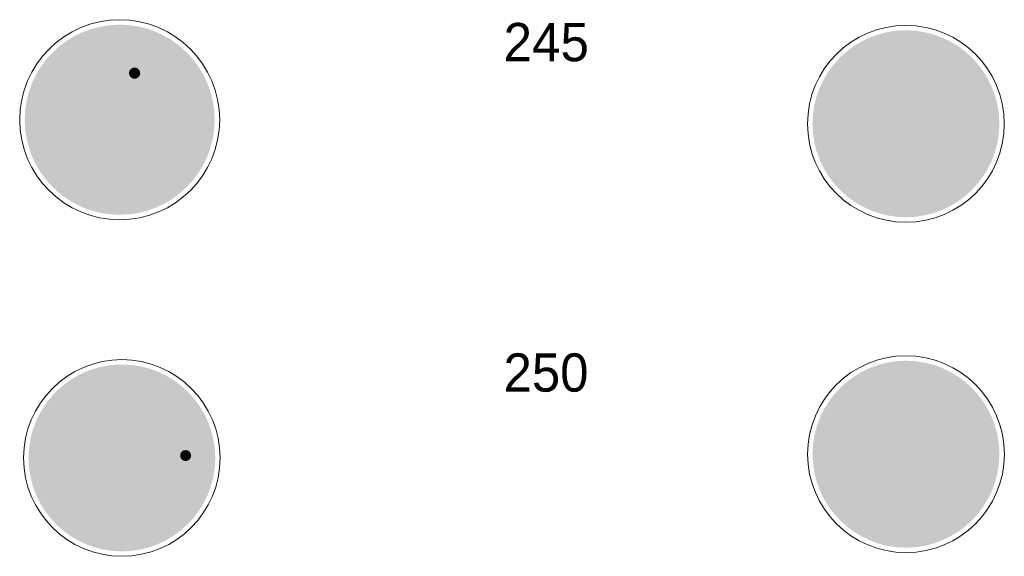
# Model space of a CAD drawing. Header units: millimetres. Extents: x 27 to 616, y -913 to 238.
# Tile 32 of 38: x 310 to 421, y -115 to -54. Entities that reach past the tile are written whole.
import ezdxf
from ezdxf.enums import TextEntityAlignment as Align

# ---------------------------------------------------------------- set-up
doc = ezdxf.new("R2010")
doc.units = ezdxf.units.MM
doc.header["$LTSCALE"] = 5
doc.linetypes.add('AUSGEZOGEN', pattern=[0])
doc.layers.add('Ebene_1', color=7, linetype='Continuous', true_color=0x000000)
doc.layers.add('Layer13', color=5, linetype='Continuous', true_color=0x0000ff)
doc.styles.add('Arial', font='arial.ttf')

msp = doc.modelspace()

# ---------------------------------------------------------------- hatches: boundary and pattern name
at = {"layer": 'Ebene_1', "linetype": 'AUSGEZOGEN', "lineweight": 18, "true_color": 0xfffffe}
for points in [[(320.69, -56.78), (320.63, -57.06), (320.48, -57.29), (320.25, -57.44), (319.97, -57.5), (319.69, -57.44), (319.46, -57.29), (319.3, -57.06), (319.25, -56.78), (319.3, -56.5), (319.46, -56.27), (319.69, -56.11), (319.97, -56.06), (320.25, -56.11), (320.48, -56.27), (320.63, -56.5)], [(323.76, -60.47), (323.71, -60.72), (323.57, -60.92), (323.37, -61.06), (323.13, -61.11), (322.88, -61.06), (322.68, -60.92), (322.54, -60.72), (322.49, -60.47), (322.54, -60.23), (322.68, -60.03), (322.88, -59.89), (323.13, -59.84), (323.37, -59.89), (323.57, -60.03), (323.71, -60.23)], [(319.34, -62.73), (319.88, -62.73), (319.88, -64.62), (319.8, -64.81), (319.61, -64.89), (319.42, -64.81), (319.34, -64.62)], [(320.06, -62.73), (320.6, -62.73), (320.6, -65.16), (320.52, -65.36), (320.33, -65.43), (320.14, -65.36), (320.06, -65.16)], [(404.05, -68.51), (402.13, -68.51), (402.01, -68.48), (401.91, -68.41), (401.84, -68.31), (401.82, -68.19), (401.82, -66.57), (401.87, -66.24), (402.7, -63.93), (402.69, -63.8), (402.6, -63.72), (402.58, -63.72), (402.49, -63.66), (402.45, -63.56), (402.45, -63.24), (402.5, -63.13), (402.61, -63.08), (417.11, -63.08), (417.32, -63.11), (417.5, -63.21), (417.64, -63.36), (417.73, -63.54), (418.38, -65.82), (418.42, -66.09), (418.42, -67.87), (418.37, -68.12), (418.23, -68.32), (418.03, -68.46), (417.78, -68.51), (415.7, -68.51), (415.67, -68.22), (415.59, -67.95), (415.46, -67.7), (415.28, -67.49), (415.07, -67.32), (414.83, -67.18), (414.56, -67.1), (414.27, -67.07), (413.98, -67.1), (413.71, -67.18), (413.46, -67.32), (413.25, -67.49), (413.07, -67.7), (412.94, -67.95), (412.86, -68.22), (412.83, -68.51), (406.92, -68.51), (406.89, -68.22), (406.81, -67.95), (406.68, -67.7), (406.5, -67.49), (406.29, -67.32), (406.05, -67.18), (405.78, -67.1), (405.49, -67.07), (405.2, -67.1), (404.93, -67.18), (404.68, -67.32), (404.47, -67.49), (404.3, -67.7), (404.16, -67.95), (404.08, -68.22)], [(330.83, -66.47), (312.07, -66.47), (312.07, -66.09), (330.83, -66.09)], [(406.6, -68.51), (406.58, -68.73), (406.52, -68.94), (406.41, -69.13), (406.28, -69.3), (406.11, -69.43), (405.92, -69.54), (405.71, -69.6), (405.49, -69.63), (405.26, -69.6), (405.05, -69.54), (404.86, -69.43), (404.7, -69.3), (404.56, -69.13), (404.46, -68.94), (404.39, -68.73), (404.37, -68.51), (404.39, -68.28), (404.46, -68.07), (404.56, -67.88), (404.7, -67.72), (404.86, -67.58), (405.05, -67.48), (405.26, -67.41), (405.49, -67.39), (405.71, -67.41), (405.92, -67.48), (406.11, -67.58), (406.28, -67.72), (406.41, -67.88), (406.52, -68.07), (406.58, -68.28)], [(415.38, -68.51), (415.36, -68.73), (415.3, -68.94), (415.19, -69.13), (415.06, -69.3), (414.89, -69.43), (414.7, -69.54), (414.49, -69.6), (414.27, -69.63), (414.04, -69.6), (413.83, -69.54), (413.64, -69.43), (413.48, -69.3), (413.34, -69.13), (413.24, -68.94), (413.17, -68.73), (413.15, -68.51), (413.17, -68.28), (413.24, -68.07), (413.34, -67.88), (413.48, -67.72), (413.64, -67.58), (413.83, -67.48), (414.04, -67.41), (414.27, -67.39), (414.49, -67.41), (414.7, -67.48), (414.89, -67.58), (415.06, -67.72), (415.19, -67.88), (415.3, -68.07), (415.36, -68.28)], [(322.06, -94.54), (322.43, -94.54), (322.43, -112.98), (322.06, -112.98)], [(417.68, -103.34), (417.64, -104.13), (417.53, -104.9), (417.34, -105.64), (417.08, -106.35), (416.75, -107.03), (416.36, -107.67), (415.92, -108.26), (415.42, -108.81), (414.87, -109.31), (414.27, -109.76), (413.63, -110.15), (412.95, -110.47), (412.24, -110.73), (411.5, -110.93), (410.73, -111.04), (409.94, -111.08), (409.15, -111.04), (408.38, -110.93), (407.63, -110.73), (406.92, -110.47), (406.25, -110.15), (405.61, -109.76), (405.01, -109.31), (404.46, -108.81), (403.96, -108.26), (403.51, -107.67), (403.13, -107.03), (402.8, -106.35), (402.54, -105.64), (402.35, -104.9), (402.23, -104.13), (402.19, -103.34), (402.23, -102.54), (402.35, -101.77), (402.54, -101.03), (402.8, -100.32), (403.13, -99.64), (403.51, -99), (403.96, -98.41), (404.46, -97.86), (405.01, -97.36), (405.61, -96.91), (406.25, -96.52), (406.92, -96.2), (407.63, -95.94), (408.38, -95.75), (409.15, -95.63), (409.94, -95.59), (410.73, -95.63), (411.5, -95.75), (412.24, -95.94), (412.95, -96.2), (413.63, -96.52), (414.27, -96.91), (414.87, -97.36), (415.42, -97.86), (415.92, -98.41), (416.36, -99), (416.75, -99.64), (417.08, -100.32), (417.34, -101.03), (417.53, -101.77), (417.64, -102.54)], [(326.48, -99.86), (326.42, -100.13), (326.27, -100.36), (326.04, -100.51), (325.77, -100.57), (325.49, -100.51), (325.27, -100.36), (325.11, -100.13), (325.06, -99.86), (325.11, -99.58), (325.27, -99.36), (325.49, -99.2), (325.77, -99.15), (326.04, -99.2), (326.27, -99.36), (326.42, -99.58)], [(329.49, -103.49), (329.44, -103.25), (329.31, -103.05), (329.11, -102.92), (328.87, -102.87), (328.63, -102.92), (328.43, -103.05), (328.3, -103.25), (328.25, -103.49), (328.3, -103.73), (328.43, -103.93), (328.63, -104.06), (328.87, -104.11), (329.11, -104.06), (329.31, -103.93), (329.44, -103.73)], [(325.15, -105.71), (325.68, -105.71), (325.68, -107.57), (325.66, -107.67), (325.6, -107.76), (325.52, -107.82), (325.41, -107.84), (325.31, -107.82), (325.23, -107.76), (325.17, -107.67), (325.15, -107.57)], [(325.86, -105.71), (326.39, -105.71), (326.39, -108.1), (326.37, -108.21), (326.31, -108.29), (326.23, -108.35), (326.12, -108.37), (326.02, -108.35), (325.93, -108.29), (325.88, -108.21), (325.86, -108.1)]]:
    msp.add_hatch(color=7, dxfattribs=at).paths.add_polyline_path(points, flags=0)
h = msp.add_hatch(color=7, dxfattribs=at)
h.paths.add_polyline_path([(318.17, -62.55), (318.46, -61.56), (319.03, -60.69), (318.79, -60.29), (318.71, -59.84), (318.71, -59.12), (318.81, -58.63), (319.08, -58.23), (319.48, -57.96), (319.97, -57.86), (320.31, -57.91), (320.62, -58.04), (320.89, -58.26), (321.09, -58.54), (321.84, -59.98), (321.9, -60.23), (321.86, -60.43), (321.74, -60.61), (322.49, -61.23), (322.79, -61.41), (323.13, -61.47), (323.4, -61.43), (323.53, -61.39), (323.63, -61.38), (323.91, -61.51), (324.83, -62.62), (324.93, -62.91), (324.89, -63.1), (324.77, -63.25), (323.94, -62.28), (324.21, -63.63), (323.86, -63.68), (324.07, -64.99), (324.07, -65.03), (324.01, -65.19), (323.85, -65.25), (323.7, -65.2), (323.63, -65.07), (323.37, -63.75), (323.08, -63.8), (322.94, -65.23), (322.87, -65.38), (322.72, -65.43), (322.56, -65.37), (322.49, -65.21), (322.49, -65.2), (322.67, -62.1), (321.39, -60.88), (321.31, -60.62), (321.41, -60.33), (320.61, -58.79), (320.56, -58.77), (320.51, -58.82), (320.51, -60.2), (320.56, -60.33), (320.72, -60.49), (321.11, -60.94), (321.42, -61.43), (321.64, -61.98), (321.77, -62.55)], flags=0)
h.paths.add_polyline_path([(319.25, -60.46), (319.37, -60.33), (319.43, -60.2), (319.43, -58.85), (319.34, -58.76), (319.25, -58.85)], flags=0)
h = msp.add_hatch(color=7, dxfattribs=at)
h.paths.add_polyline_path([(320.58, -67.32), (320.58, -67.76), (319.87, -67.76), (319.61, -67.84), (319.46, -68.06), (319.28, -68.62), (323.15, -68.62), (323.31, -68.19), (322.4, -67.97), (322.31, -67.87), (322.42, -67.76), (324.26, -67.76), (324.26, -68.19), (323.77, -68.19), (323.61, -68.62), (324.24, -70.03), (324.91, -69.92), (325.35, -69.97), (325.75, -70.09), (326.12, -70.29), (326.44, -70.56), (326.71, -70.88), (326.91, -71.24), (327.03, -71.65), (327.08, -72.09), (327.03, -72.52), (326.91, -72.93), (326.71, -73.3), (326.44, -73.62), (326.12, -73.88), (325.75, -74.08), (325.35, -74.21), (324.91, -74.25), (324.17, -74.12), (323.54, -73.76), (323.06, -73.21), (322.79, -72.52), (321.88, -72.52), (321.56, -72.38), (319, -69.54), (318.83, -70.09), (319.37, -70.43), (319.79, -70.89), (320.06, -71.46), (320.15, -72.09), (320.11, -72.52), (319.98, -72.93), (319.78, -73.3), (319.52, -73.62), (319.2, -73.88), (318.83, -74.08), (318.42, -74.21), (317.99, -74.25), (317.55, -74.21), (317.14, -74.08), (316.77, -73.88), (316.45, -73.62), (316.19, -73.3), (315.99, -72.93), (315.86, -72.52), (315.82, -72.09), (315.86, -71.65), (315.99, -71.24), (316.19, -70.88), (316.45, -70.56), (316.77, -70.29), (317.14, -70.09), (317.55, -69.97), (317.99, -69.92), (318.41, -69.96), (319.04, -67.93), (319.17, -67.69), (319.36, -67.49), (319.6, -67.37), (319.87, -67.32)], flags=0)
h.paths.add_polyline_path([(323.23, -72.52), (323.47, -73.04), (323.85, -73.46), (324.34, -73.72), (324.91, -73.82), (325.59, -73.68), (326.14, -73.31), (326.51, -72.76), (326.64, -72.09), (326.51, -71.41), (326.14, -70.86), (325.59, -70.49), (324.91, -70.36), (324.42, -70.43), (325.22, -72.21), (325.24, -72.3), (325.17, -72.46), (325.02, -72.52)], flags=0)
h.paths.add_polyline_path([(323.18, -72.09), (324.69, -72.09), (324.02, -70.6), (323.67, -70.88), (323.4, -71.23), (323.24, -71.64)], flags=0)
h.paths.add_polyline_path([(322.31, -72.09), (322.75, -72.09), (322.82, -71.52), (323.04, -71), (323.39, -70.55), (323.84, -70.2), (323.4, -69.2)], flags=0)
h.paths.add_polyline_path([(318.29, -70.38), (317.99, -70.36), (317.31, -70.49), (316.76, -70.86), (316.39, -71.41), (316.25, -72.09), (316.39, -72.76), (316.76, -73.31), (317.31, -73.68), (317.99, -73.82), (318.66, -73.68), (319.21, -73.31), (319.58, -72.76), (319.72, -72.09), (319.64, -71.59), (319.44, -71.15), (319.12, -70.78), (318.7, -70.51), (318.19, -72.15), (318.11, -72.26), (317.99, -72.3), (317.83, -72.24), (317.77, -72.09), (317.78, -72.02)], flags=0)
h.paths.add_polyline_path([(319.15, -69.06), (321.86, -72.06), (322.99, -69.06)], flags=0)
at = {"layer": 'Ebene_1', "linetype": 'AUSGEZOGEN', "lineweight": 18, "true_color": 0xce2729}
msp.add_hatch(color=242, dxfattribs=at).paths.add_polyline_path([(420.45, -103.34), (420.4, -104.41), (420.24, -105.45), (419.98, -106.46), (419.63, -107.43), (419.18, -108.35), (418.66, -109.21), (418.05, -110.02), (417.37, -110.77), (416.63, -111.45), (415.82, -112.05), (414.95, -112.58), (414.03, -113.02), (413.06, -113.38), (412.06, -113.64), (411.01, -113.8), (409.94, -113.85), (408.86, -113.8), (407.82, -113.64), (406.81, -113.38), (405.85, -113.02), (404.93, -112.58), (404.06, -112.05), (403.25, -111.45), (402.5, -110.77), (401.83, -110.02), (401.22, -109.21), (400.69, -108.35), (400.25, -107.43), (399.9, -106.46), (399.64, -105.45), (399.48, -104.41), (399.42, -103.34), (399.48, -102.26), (399.64, -101.22), (399.9, -100.21), (400.25, -99.24), (400.69, -98.32), (401.22, -97.46), (401.83, -96.65), (402.5, -95.9), (403.25, -95.22), (404.06, -94.62), (404.93, -94.09), (405.85, -93.65), (406.81, -93.29), (407.82, -93.04), (408.86, -92.88), (409.94, -92.82), (411.01, -92.88), (412.06, -93.04), (413.06, -93.29), (414.03, -93.65), (414.95, -94.09), (415.82, -94.62), (416.63, -95.22), (417.37, -95.9), (418.05, -96.65), (418.66, -97.46), (419.18, -98.32), (419.63, -99.24), (419.98, -100.21), (420.24, -101.22), (420.4, -102.26)], flags=0)
at = {"layer": 'Ebene_1', "linetype": 'AUSGEZOGEN', "lineweight": 18, "true_color": 0xfffffe}
h = msp.add_hatch(color=7, dxfattribs=at)
h.paths.add_polyline_path([(316.09, -101.44), (316.09, -101.8), (315.5, -101.8), (315.29, -101.87), (315.16, -102.05), (315.02, -102.51), (318.21, -102.51), (318.34, -102.16), (317.58, -101.98), (317.52, -101.89), (317.61, -101.8), (319.12, -101.8), (319.12, -102.16), (318.72, -102.16), (318.59, -102.51), (319.11, -103.67), (319.66, -103.58), (320.02, -103.62), (320.35, -103.73), (320.66, -103.89), (320.92, -104.11), (321.14, -104.37), (321.3, -104.68), (321.41, -105.01), (321.44, -105.37), (321.41, -105.73), (321.3, -106.06), (321.14, -106.37), (320.92, -106.63), (320.66, -106.85), (320.35, -107.02), (320.02, -107.12), (319.66, -107.16), (319.05, -107.05), (318.53, -106.75), (318.14, -106.3), (317.91, -105.73), (317.16, -105.73), (316.89, -105.61), (314.78, -103.27), (314.64, -103.73), (315.09, -104), (315.43, -104.39), (315.65, -104.85), (315.73, -105.37), (315.69, -105.73), (315.59, -106.06), (315.43, -106.37), (315.21, -106.63), (314.94, -106.85), (314.64, -107.02), (314.31, -107.12), (313.95, -107.16), (313.58, -107.12), (313.25, -107.02), (312.95, -106.85), (312.68, -106.63), (312.46, -106.37), (312.3, -106.06), (312.2, -105.73), (312.16, -105.37), (312.2, -105.01), (312.3, -104.68), (312.46, -104.37), (312.68, -104.11), (312.95, -103.89), (313.25, -103.73), (313.58, -103.62), (313.95, -103.58), (314.3, -103.62), (314.82, -101.94), (314.92, -101.74), (315.08, -101.58), (315.28, -101.48), (315.5, -101.44)], flags=0)
h.paths.add_polyline_path([(318.28, -105.73), (318.47, -106.16), (318.78, -106.5), (319.19, -106.72), (319.66, -106.8), (320.22, -106.69), (320.67, -106.38), (320.97, -105.93), (321.09, -105.37), (320.97, -104.81), (320.67, -104.36), (320.22, -104.06), (319.66, -103.94), (319.25, -104), (319.91, -105.48), (319.93, -105.55), (319.87, -105.68), (319.75, -105.73)], flags=0)
h.paths.add_polyline_path([(318.23, -105.37), (319.47, -105.37), (318.93, -104.14), (318.63, -104.38), (318.42, -104.67), (318.28, -105)], flags=0)
h.paths.add_polyline_path([(317.52, -105.37), (317.87, -105.37), (317.94, -104.9), (318.12, -104.47), (318.4, -104.1), (318.78, -103.82), (318.41, -102.99)], flags=0)
h.paths.add_polyline_path([(314.19, -103.96), (313.95, -103.94), (313.39, -104.06), (312.93, -104.36), (312.63, -104.81), (312.52, -105.37), (312.63, -105.93), (312.93, -106.38), (313.39, -106.69), (313.95, -106.8), (314.5, -106.69), (314.96, -106.38), (315.26, -105.93), (315.37, -105.37), (315.31, -104.96), (315.15, -104.6), (314.88, -104.29), (314.53, -104.07), (314.12, -105.42), (314.05, -105.51), (313.95, -105.55), (313.82, -105.5), (313.77, -105.37), (313.77, -105.32)], flags=0)
h.paths.add_polyline_path([(314.91, -102.87), (317.14, -105.35), (318.07, -102.87)], flags=0)
h = msp.add_hatch(color=7, dxfattribs=at)
h.paths.add_polyline_path([(323.99, -105.53), (324.11, -105.03), (324.29, -104.55), (324.53, -104.11), (324.84, -103.7), (324.71, -103.52), (324.61, -103.31), (324.53, -102.87), (324.53, -102.16), (324.55, -101.91), (324.62, -101.68), (324.74, -101.47), (324.89, -101.28), (325.07, -101.13), (325.28, -101.02), (325.52, -100.95), (325.77, -100.92), (326.11, -100.97), (326.41, -101.1), (326.67, -101.31), (326.87, -101.59), (327.61, -103), (327.66, -103.16), (327.66, -103.33), (327.61, -103.49), (327.51, -103.62), (328.24, -104.24), (328.44, -104.37), (328.67, -104.45), (328.9, -104.47), (329.14, -104.43), (329.27, -104.39), (329.47, -104.39), (329.64, -104.51), (330.54, -105.6), (330.63, -105.76), (330.64, -105.92), (330.6, -106.09), (330.49, -106.22), (329.67, -105.26), (329.93, -106.59), (329.59, -106.65), (329.8, -107.93), (329.76, -108.1), (329.61, -108.19), (329.45, -108.15), (329.36, -108.01), (329.11, -106.72), (328.82, -106.76), (328.69, -108.17), (328.61, -108.32), (328.45, -108.37), (328.3, -108.29), (328.25, -108.13), (328.43, -105.09), (327.17, -103.89), (327.1, -103.76), (327.08, -103.62), (327.11, -103.48), (327.19, -103.35), (326.4, -101.84), (326.33, -101.82), (326.3, -101.86), (326.3, -103.23), (326.35, -103.35), (326.51, -103.51), (326.89, -103.95), (327.19, -104.44), (327.41, -104.97), (327.54, -105.53)], flags=0)
h.paths.add_polyline_path([(325.06, -103.47), (325.18, -103.35), (325.24, -103.23), (325.24, -101.9), (325.15, -101.81), (325.06, -101.9)], flags=0)
at = {"layer": 'Layer13', "linetype": 'AUSGEZOGEN', "lineweight": 18, "true_color": 0x0000ff}
for points in [[(332.14, -65.72), (332.08, -66.81), (331.92, -67.87), (331.66, -68.9), (331.3, -69.88), (330.85, -70.81), (330.31, -71.69), (329.7, -72.52), (329.01, -73.28), (328.25, -73.97), (327.43, -74.58), (326.54, -75.12), (325.61, -75.57), (324.63, -75.93), (323.6, -76.19), (322.54, -76.35), (321.45, -76.41), (320.35, -76.35), (319.29, -76.19), (318.27, -75.93), (317.29, -75.57), (316.35, -75.12), (315.47, -74.58), (314.65, -73.97), (313.89, -73.28), (313.2, -72.52), (312.58, -71.69), (312.05, -70.81), (311.6, -69.88), (311.24, -68.9), (310.97, -67.87), (310.81, -66.81), (310.76, -65.72), (310.81, -64.62), (310.97, -63.56), (311.24, -62.54), (311.6, -61.55), (312.05, -60.62), (312.58, -59.74), (313.2, -58.91), (313.89, -58.16), (314.65, -57.47), (315.47, -56.85), (316.35, -56.31), (317.29, -55.86), (318.27, -55.5), (319.29, -55.24), (320.35, -55.08), (321.45, -55.02), (322.54, -55.08), (323.6, -55.24), (324.63, -55.5), (325.61, -55.86), (326.54, -56.31), (327.43, -56.85), (328.25, -57.47), (329.01, -58.16), (329.7, -58.91), (330.31, -59.74), (330.85, -60.62), (331.3, -61.55), (331.66, -62.54), (331.92, -63.56), (332.08, -64.62)], [(420.45, -66.17), (420.39, -67.24), (420.23, -68.29), (419.97, -69.29), (419.62, -70.26), (419.18, -71.18), (418.65, -72.05), (418.04, -72.86), (417.37, -73.6), (416.62, -74.28), (415.81, -74.89), (414.94, -75.41), (414.02, -75.86), (413.06, -76.21), (412.05, -76.47), (411.01, -76.63), (409.93, -76.68), (408.86, -76.63), (407.81, -76.47), (406.81, -76.21), (405.84, -75.86), (404.92, -75.41), (404.05, -74.89), (403.24, -74.28), (402.5, -73.6), (401.82, -72.86), (401.21, -72.05), (400.69, -71.18), (400.24, -70.26), (399.89, -69.29), (399.63, -68.29), (399.47, -67.24), (399.42, -66.17), (399.47, -65.09), (399.63, -64.05), (399.89, -63.04), (400.24, -62.08), (400.69, -61.16), (401.21, -60.29), (401.82, -59.48), (402.5, -58.73), (403.24, -58.06), (404.05, -57.45), (404.92, -56.92), (405.84, -56.48), (406.81, -56.13), (407.81, -55.87), (408.86, -55.71), (409.93, -55.65), (411.01, -55.71), (412.05, -55.87), (413.06, -56.13), (414.02, -56.48), (414.94, -56.92), (415.81, -57.45), (416.62, -58.06), (417.37, -58.73), (418.04, -59.48), (418.65, -60.29), (419.18, -61.16), (419.62, -62.08), (419.97, -63.04), (420.23, -64.05), (420.39, -65.09)], [(402.63, -65.95), (402.46, -65.88), (402.39, -65.71), (402.41, -65.63), (403.04, -63.88), (403.12, -63.76), (403.26, -63.72), (404.55, -63.72), (404.71, -63.79), (404.78, -63.96), (404.78, -65.71), (404.71, -65.88), (404.55, -65.95)], [(405.44, -65.95), (405.27, -65.88), (405.2, -65.71), (405.2, -63.96), (405.27, -63.79), (405.44, -63.72), (406.62, -63.72), (406.76, -63.77), (406.85, -63.89), (407.35, -65.65), (407.33, -65.83), (407.18, -65.94), (407.12, -65.95)], [(408.03, -65.95), (407.89, -65.91), (407.8, -65.78), (407.3, -64.02), (407.32, -63.84), (407.46, -63.73), (407.53, -63.72), (409.14, -63.72), (409.28, -63.77), (409.37, -63.89), (409.87, -65.65), (409.85, -65.83), (409.7, -65.94), (409.64, -65.95)], [(410.55, -65.95), (410.41, -65.91), (410.32, -65.78), (409.82, -64.02), (409.84, -63.84), (409.98, -63.73), (410.05, -63.72), (411.66, -63.72), (411.8, -63.77), (411.89, -63.89), (412.39, -65.65), (412.37, -65.83), (412.23, -65.94), (412.16, -65.95)], [(413.07, -65.95), (412.93, -65.91), (412.84, -65.78), (412.34, -64.02), (412.36, -63.84), (412.51, -63.73), (412.57, -63.72), (414.18, -63.72), (414.33, -63.77), (414.41, -63.89), (414.91, -65.65), (414.89, -65.83), (414.75, -65.94), (414.68, -65.95)], [(415.6, -65.95), (415.45, -65.91), (415.37, -65.78), (414.86, -64.02), (414.88, -63.84), (415.03, -63.73), (415.09, -63.72), (416.7, -63.72), (416.85, -63.77), (416.93, -63.89), (417.44, -65.65), (417.41, -65.83), (417.27, -65.94), (417.21, -65.95)], [(321.69, -93.25), (322.77, -93.3), (323.81, -93.46), (324.82, -93.72), (325.79, -94.07), (326.71, -94.51), (327.57, -95.04), (328.38, -95.65), (329.13, -96.32), (329.81, -97.07), (330.41, -97.88), (330.94, -98.75), (331.38, -99.67), (331.73, -100.63), (331.99, -101.64), (332.15, -102.68), (332.21, -103.76), (332.15, -104.83), (331.99, -105.88), (331.73, -106.88), (331.38, -107.85), (330.94, -108.77), (330.41, -109.63), (329.81, -110.44), (329.13, -111.19), (328.38, -111.87), (327.57, -112.47), (326.71, -113), (325.79, -113.44), (324.82, -113.8), (323.81, -114.06), (322.77, -114.21), (321.69, -114.27), (320.62, -114.21), (319.58, -114.06), (318.57, -113.8), (317.6, -113.44), (316.68, -113), (315.82, -112.47), (315.01, -111.87), (314.26, -111.19), (313.58, -110.44), (312.98, -109.63), (312.45, -108.77), (312.01, -107.85), (311.66, -106.88), (311.4, -105.88), (311.24, -104.83), (311.18, -103.76), (311.24, -102.68), (311.4, -101.64), (311.66, -100.63), (312.01, -99.67), (312.45, -98.75), (312.98, -97.88), (313.58, -97.07), (314.26, -96.32), (315.01, -95.65), (315.82, -95.04), (316.68, -94.51), (317.6, -94.07), (318.57, -93.72), (319.58, -93.46), (320.62, -93.3)]]:
    msp.add_hatch(color=5, dxfattribs=at).paths.add_polyline_path(points, flags=0)

# ---------------------------------------------------------------- linework, layer by layer
at = {"layer": 'Ebene_1', "color": 7, "linetype": 'AUSGEZOGEN', "lineweight": 18, "true_color": 0xfffffe}
msp.add_circle((321.45, -65.72), 11.25, dxfattribs=at)
at = {"layer": 'Ebene_1', "color": 18, "linetype": 'AUSGEZOGEN', "lineweight": 18, "true_color": 0x000000}
for centre, radius in [((409.93, -66.17), 11.07), ((321.69, -103.76), 11.06), ((409.94, -103.34), 11.07)]:
    msp.add_circle(centre, radius, dxfattribs=at)

# ---------------------------------------------------------------- texts
at = {"layer": 'Ebene_1', "color": 18, "linetype": 'AUSGEZOGEN', "lineweight": 18, "true_color": 0x000000, "style": 'Arial'}
for s, width, p, p2 in [('245', 0.958333, (364.65, -59.13), (374.26, -59.13)), ('250', 0.953608, (364.65, -96.3), (374.21, -96.3))]:
    msp.add_text(s, height=4.305, dxfattribs=dict(at, width=width)).set_placement(p, p2, align=Align.FIT)

doc.saveas('drawing.dxf')
